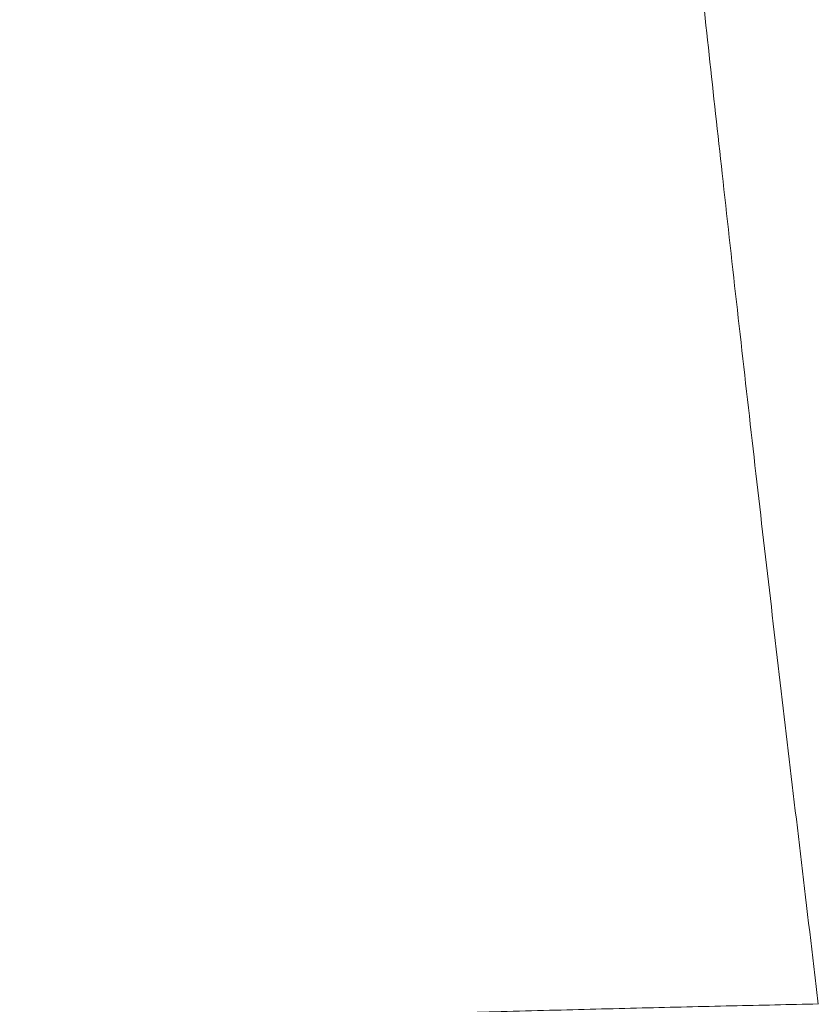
# Model space of a CAD drawing. Header units: millimetres. Extents: x 8 to 719, y 12 to 652.
# Tile 103 of 197: x 413.22 to 415.99, y 279.27 to 282.68. Entities that reach past the tile are written whole.
import ezdxf

# ---------------------------------------------------------------- set-up
doc = ezdxf.new("R2010")
doc.units = ezdxf.units.MM

msp = doc.modelspace()

# ---------------------------------------------------------------- linework, layer by layer
at = {"color": 252, "linetype": 'Continuous', "lineweight": 0}
msp.add_line((415.9885, 279.2719), (415.9766, 279.3736), dxfattribs=at)
for points, knots in [([(415.9766, 279.3729), (415.9575, 279.5332), (415.9195, 279.854), (415.8634, 280.3272), (415.8089, 280.7937), (415.7561, 281.2529), (415.705, 281.7047), (415.6565, 282.1402), (415.6106, 282.5597), (415.5672, 282.9637), (415.5254, 283.36), (415.4852, 283.7486), (415.4458, 284.1369), (415.4076, 284.524), (415.3705, 284.9092), (415.3355, 285.2847), (415.3026, 285.6501), (415.2718, 286.0052), (415.2438, 286.3433), (415.2184, 286.6644), (415.1956, 286.9692), (415.175, 287.2633), (415.1565, 287.5474), (415.146, 287.7275), (415.1407, 287.8176)], [0, 0, 0, 0, 0.04634, 0.092702, 0.139091, 0.185513, 0.231966, 0.278454, 0.322316, 0.366208, 0.410127, 0.454075, 0.49805, 0.544723, 0.591429, 0.638169, 0.684946, 0.73176, 0.778612, 0.822821, 0.867063, 0.91134, 0.955652, 1, 1, 1, 1]), ([(413.2248, 279.1983), (413.3584, 279.2023), (413.6199, 279.2102), (414.0033, 279.2215), (414.3696, 279.2324), (414.7193, 279.2421), (415.054, 279.251), (415.3754, 279.259), (415.6854, 279.2664), (415.8886, 279.2709), (415.9886, 279.2731)], [0, 0, 0, 0, 0.144966, 0.283846, 0.416304, 0.542616, 0.663457, 0.779512, 0.891465, 1, 1, 1, 1])]:
    msp.add_open_spline(points, degree=3, knots=knots, dxfattribs=at)

doc.saveas('drawing.dxf')
